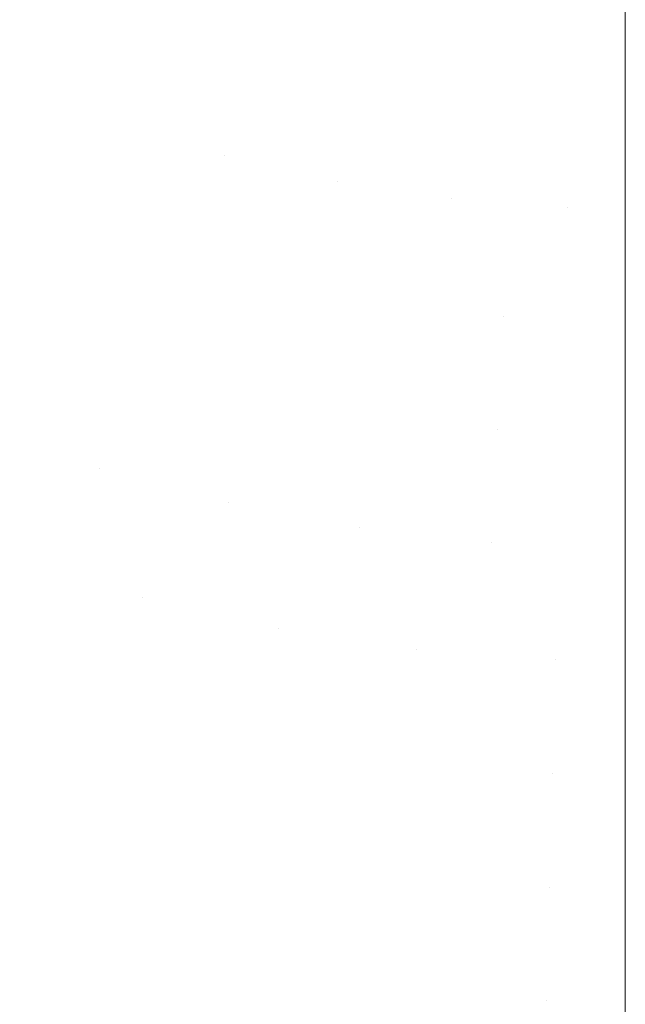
# Model space of a CAD drawing. Header units: centimetres. Extents: x -21.6 to 22.7, y 3.4 to 5.2.
# Tile 23 of 256: x -21.5142 to -21.5034, y 3.4462 to 3.4638. Entities that reach past the tile are written whole.
import ezdxf

# ---------------------------------------------------------------- set-up
doc = ezdxf.new("R2010")
doc.units = ezdxf.units.CM
doc.header["$LTSCALE"] = 2.54
doc.layers.add('Lucido design-1', color=7, linetype='Continuous')

# ---------------------------------------------------------------- blocks, each defined once
blk = doc.blocks.new('Gruppo-4-1')
at = {"color": 7, "linetype": 'Continuous', "lineweight": 9}
for points, invisible_edges in [([(-21.511156, 3.463579, -1872.222932), (-21.510749, 3.465505, -1872.222145), (-21.512502, 3.46611, -1872.222145), (-21.513006, 3.464217, -1872.222932)], 15), ([(-21.503423, 3.461944, -1872.223126), (-21.503423, 3.46601, -1872.221545), (-21.505281, 3.464473, -1872.222145), (-21.505384, 3.462489, -1872.222932)], 14), ([(-21.504404, 3.462434, -1873.008096), (-21.504353, 3.46442, -1873.008883), (-21.503423, 3.46601, -1873.009483), (-21.503423, 3.461944, -1873.007902)], 11), ([(22.630348, 3.461944, -1873.007902), (-21.503423, 3.461944, -1873.007902), (-21.503423, 3.46601, -1873.009483), (22.630348, 3.46601, -1873.009483)], 5), ([(-21.511631, 3.465792, -1873.008883), (-21.510749, 3.465505, -1873.008883), (-21.511156, 3.463579, -1873.008096), (-21.513006, 3.464217, -1873.008096)], 15), ([(-21.509262, 3.463074, -1872.222932), (-21.508955, 3.465027, -1872.222145), (-21.510749, 3.465505, -1872.222145), (-21.511156, 3.463579, -1872.222932)], 15), ([(-21.511156, 3.463579, -1873.008096), (-21.510749, 3.465505, -1873.008883), (-21.509857, 3.46525, -1873.008883), (-21.510214, 3.463309, -1873.008096)], 15), ([(-21.510214, 3.463309, -1873.008096), (-21.509857, 3.46525, -1873.008883), (-21.508955, 3.465027, -1873.008883), (-21.509262, 3.463074, -1873.008096)], 15), ([(-21.514803, 3.464983, -1872.222932), (-21.515405, 3.46312, -1872.223773), (-21.513513, 3.462314, -1872.223773), (-21.513006, 3.464217, -1872.222932)], 15), ([(-21.513006, 3.464217, -1873.008096), (-21.513513, 3.462314, -1873.007255), (-21.515405, 3.46312, -1873.007255), (-21.514803, 3.464983, -1873.008096)], 15), ([(-21.507334, 3.46271, -1872.222932), (-21.507129, 3.464682, -1872.222145), (-21.508955, 3.465027, -1872.222145), (-21.509262, 3.463074, -1872.222932)], 15), ([(-21.509262, 3.463074, -1873.008096), (-21.508955, 3.465027, -1873.008883), (-21.508045, 3.464837, -1873.008883), (-21.508302, 3.462874, -1873.008096)], 15), ([(-21.508302, 3.462874, -1873.008096), (-21.508045, 3.464837, -1873.008883), (-21.507129, 3.464682, -1873.008883), (-21.507334, 3.46271, -1873.008096)], 15), ([(-21.505384, 3.462489, -1872.222932), (-21.505281, 3.464473, -1872.222145), (-21.507129, 3.464682, -1872.222145), (-21.507334, 3.46271, -1872.222932)], 15), ([(-21.507334, 3.46271, -1873.008096), (-21.507129, 3.464682, -1873.008883), (-21.506207, 3.46456, -1873.008883), (-21.506362, 3.462581, -1873.008096)], 15), ([(-21.506362, 3.462581, -1873.008096), (-21.506207, 3.46456, -1873.008883), (-21.505281, 3.464473, -1873.008883), (-21.505384, 3.462489, -1873.008096)], 15), ([(-21.505384, 3.462489, -1873.008096), (-21.505281, 3.464473, -1873.008883), (-21.504353, 3.46442, -1873.008883), (-21.504404, 3.462434, -1873.008096)], 15), ([(-21.513006, 3.464217, -1872.222932), (-21.513513, 3.462314, -1872.223773), (-21.511565, 3.461641, -1872.223773), (-21.511156, 3.463579, -1872.222932)], 15), ([(-21.511156, 3.463579, -1873.008096), (-21.511565, 3.461641, -1873.007255), (-21.513513, 3.462314, -1873.007255), (-21.513006, 3.464217, -1873.008096)], 15), ([(-21.511156, 3.463579, -1872.222932), (-21.511565, 3.461641, -1872.223773), (-21.509571, 3.46111, -1872.223773), (-21.509262, 3.463074, -1872.222932)], 15), ([(-21.510214, 3.463309, -1873.008096), (-21.510573, 3.461358, -1873.007255), (-21.511565, 3.461641, -1873.007255), (-21.511156, 3.463579, -1873.008096)], 15), ([(-21.509262, 3.463074, -1873.008096), (-21.509571, 3.46111, -1873.007255), (-21.510573, 3.461358, -1873.007255), (-21.510214, 3.463309, -1873.008096)], 15), ([(-21.514022, 3.460401, -1872.224671), (-21.513513, 3.462314, -1872.223773), (-21.515405, 3.46312, -1872.223773), (-21.51601, 3.461248, -1872.224671)], 15), ([(-21.51601, 3.461248, -1873.006357), (-21.515405, 3.46312, -1873.007255), (-21.513513, 3.462314, -1873.007255), (-21.514022, 3.460401, -1873.006357)], 15), ([(-21.509262, 3.463074, -1872.222932), (-21.509571, 3.46111, -1872.223773), (-21.507541, 3.460726, -1872.223773), (-21.507334, 3.46271, -1872.222932)], 15), ([(-21.508302, 3.462874, -1873.008096), (-21.50856, 3.4609, -1873.007255), (-21.509571, 3.46111, -1873.007255), (-21.509262, 3.463074, -1873.008096)], 15), ([(-21.507334, 3.46271, -1873.008096), (-21.507541, 3.460726, -1873.007255), (-21.50856, 3.4609, -1873.007255), (-21.508302, 3.462874, -1873.008096)], 15), ([(-21.507334, 3.46271, -1872.222932), (-21.507541, 3.460726, -1872.223773), (-21.505488, 3.460494, -1872.223773), (-21.505384, 3.462489, -1872.222932)], 15), ([(-21.506362, 3.462581, -1873.008096), (-21.506517, 3.460591, -1873.007255), (-21.507541, 3.460726, -1873.007255), (-21.507334, 3.46271, -1873.008096)], 15), ([(-21.505384, 3.462489, -1873.008096), (-21.505488, 3.460494, -1873.007255), (-21.506517, 3.460591, -1873.007255), (-21.506362, 3.462581, -1873.008096)], 15), ([(-21.505384, 3.462489, -1872.222932), (-21.505488, 3.460494, -1872.223773), (-21.503423, 3.461944, -1872.223126)], 11), ([(-21.504404, 3.462434, -1873.008096), (-21.504456, 3.460436, -1873.007255), (-21.505488, 3.460494, -1873.007255), (-21.505384, 3.462489, -1873.008096)], 15), ([(-21.504456, 3.460436, -1873.007255), (-21.504404, 3.462434, -1873.008096), (-21.503423, 3.461944, -1873.007902)], 11), ([(-21.511976, 3.459695, -1872.224671), (-21.511565, 3.461641, -1872.223773), (-21.513513, 3.462314, -1872.223773), (-21.514022, 3.460401, -1872.224671)], 15), ([(-21.514022, 3.460401, -1873.006357), (-21.513513, 3.462314, -1873.007255), (-21.511565, 3.461641, -1873.007255), (-21.511976, 3.459695, -1873.006357)], 15), ([(-21.503423, 3.45795, -1872.224883), (-21.503423, 3.461944, -1872.223126), (-21.505488, 3.460494, -1872.223773), (-21.505592, 3.45849, -1872.224671)], 14), ([(-21.503423, 3.461944, -1873.007902), (-21.503423, 3.460426, -1873.007234), (-21.504456, 3.460436, -1873.007255)], 10), ([(22.630348, 3.461944, -1873.007902), (-21.503423, 3.458412, -1873.006348), (-21.503423, 3.460426, -1873.007234)], 9), ([(22.630348, 3.461944, -1873.007902), (22.630348, 3.45795, -1873.006145), (-21.503423, 3.45795, -1873.006145), (-21.503423, 3.458412, -1873.006348)], 10), ([(-21.503423, 3.460426, -1873.007234), (-21.503423, 3.461944, -1873.007902), (22.630348, 3.461944, -1873.007902)], 10), ([(-21.509881, 3.459137, -1872.224671), (-21.509571, 3.46111, -1872.223773), (-21.511565, 3.461641, -1872.223773), (-21.511976, 3.459695, -1872.224671)], 15), ([(-21.511976, 3.459695, -1873.006357), (-21.511565, 3.461641, -1873.007255), (-21.510573, 3.461358, -1873.007255)], 11), ([(-21.510573, 3.461358, -1873.007255), (-21.509571, 3.46111, -1873.007255), (-21.509881, 3.459137, -1873.006357), (-21.511976, 3.459695, -1873.006357)], 15), ([(-21.51601, 3.461248, -1872.224671), (-21.516617, 3.459368, -1872.225626), (-21.514533, 3.45848, -1872.225626), (-21.514022, 3.460401, -1872.224671)], 15), ([(-21.514022, 3.460401, -1873.006357), (-21.514533, 3.45848, -1873.005402), (-21.516617, 3.459368, -1873.005402), (-21.51601, 3.461248, -1873.006357)], 15), ([(-21.507749, 3.458734, -1872.224671), (-21.507541, 3.460726, -1872.223773), (-21.509571, 3.46111, -1872.223773), (-21.509881, 3.459137, -1872.224671)], 15), ([(-21.509881, 3.459137, -1873.006357), (-21.509571, 3.46111, -1873.007255), (-21.50856, 3.4609, -1873.007255)], 11), ([(-21.50856, 3.4609, -1873.007255), (-21.507541, 3.460726, -1873.007255), (-21.507749, 3.458734, -1873.006357), (-21.509881, 3.459137, -1873.006357)], 15), ([(-21.505592, 3.45849, -1872.224671), (-21.505488, 3.460494, -1872.223773), (-21.507541, 3.460726, -1872.223773), (-21.507749, 3.458734, -1872.224671)], 15), ([(-21.507749, 3.458734, -1873.006357), (-21.507541, 3.460726, -1873.007255), (-21.506517, 3.460591, -1873.007255)], 11), ([(-21.506517, 3.460591, -1873.007255), (-21.505488, 3.460494, -1873.007255), (-21.505592, 3.45849, -1873.006357), (-21.507749, 3.458734, -1873.006357)], 15), ([(-21.505592, 3.45849, -1873.006357), (-21.505488, 3.460494, -1873.007255), (-21.504456, 3.460436, -1873.007255)], 11), ([(-21.514022, 3.460401, -1872.224671), (-21.514533, 3.45848, -1872.225626), (-21.512388, 3.45774, -1872.225626), (-21.511976, 3.459695, -1872.224671)], 15), ([(-21.511976, 3.459695, -1873.006357), (-21.512388, 3.45774, -1873.005402), (-21.514533, 3.45848, -1873.005402), (-21.514022, 3.460401, -1873.006357)], 15), ([(-21.503423, 3.458412, -1873.006348), (-21.505592, 3.45849, -1873.006357), (-21.504456, 3.460436, -1873.007255)], 11), ([(-21.504456, 3.460436, -1873.007255), (-21.503423, 3.460426, -1873.007234), (-21.503423, 3.458412, -1873.006348)], 9), ([(-21.511976, 3.459695, -1872.224671), (-21.512388, 3.45774, -1872.225626), (-21.510192, 3.457155, -1872.225626), (-21.509881, 3.459137, -1872.224671)], 15), ([(-21.509881, 3.459137, -1873.006357), (-21.510192, 3.457155, -1873.005402), (-21.512388, 3.45774, -1873.005402), (-21.511976, 3.459695, -1873.006357)], 15), ([(-21.509881, 3.459137, -1872.224671), (-21.510192, 3.457155, -1872.225626), (-21.507958, 3.456733, -1872.225626), (-21.507749, 3.458734, -1872.224671)], 15), ([(-21.507749, 3.458734, -1873.006357), (-21.507958, 3.456733, -1873.005402), (-21.510192, 3.457155, -1873.005402), (-21.509881, 3.459137, -1873.006357)], 15), ([(-21.507749, 3.458734, -1872.224671), (-21.507958, 3.456733, -1872.225626), (-21.505697, 3.456477, -1872.225626), (-21.505592, 3.45849, -1872.224671)], 15), ([(-21.505592, 3.45849, -1873.006357), (-21.505697, 3.456477, -1873.005402), (-21.507958, 3.456733, -1873.005402), (-21.507749, 3.458734, -1873.006357)], 15), ([(-21.512802, 3.45578, -1872.226641), (-21.512388, 3.45774, -1872.225626), (-21.514533, 3.45848, -1872.225626), (-21.515046, 3.456554, -1872.226641)], 15), ([(-21.515046, 3.456554, -1873.004387), (-21.514533, 3.45848, -1873.005402), (-21.512388, 3.45774, -1873.005402), (-21.512802, 3.45578, -1873.004387)], 15), ([(-21.505592, 3.45849, -1872.224671), (-21.505697, 3.456477, -1872.225626), (-21.503423, 3.45795, -1872.224883)], 11), ([(-21.503423, 3.45795, -1873.006145), (-21.505697, 3.456477, -1873.005402), (-21.505592, 3.45849, -1873.006357)], 11), ([(-21.505592, 3.45849, -1873.006357), (-21.503423, 3.458412, -1873.006348), (-21.503423, 3.45795, -1873.006145)], 9), ([(-21.503423, 3.454372, -1872.226648), (-21.503423, 3.45795, -1872.224883), (-21.505697, 3.456477, -1872.225626)], 10), ([(-21.505697, 3.456477, -1873.005402), (-21.503423, 3.45795, -1873.006145), (-21.503423, 3.454372, -1873.00438)], 9), ([(-21.503423, 3.454372, -1873.00438), (-21.503423, 3.45795, -1873.006145), (22.630348, 3.45795, -1873.006145), (22.630348, 3.454372, -1873.00438)], 10), ([(-21.510505, 3.455168, -1872.226641), (-21.510192, 3.457155, -1872.225626), (-21.512388, 3.45774, -1872.225626), (-21.512802, 3.45578, -1872.226641)], 15), ([(-21.512802, 3.45578, -1873.004387), (-21.512388, 3.45774, -1873.005402), (-21.510192, 3.457155, -1873.005402), (-21.510505, 3.455168, -1873.004387)], 15), ([(-21.508167, 3.454726, -1872.226641), (-21.507958, 3.456733, -1872.225626), (-21.510192, 3.457155, -1872.225626), (-21.510505, 3.455168, -1872.226641)], 15), ([(-21.510505, 3.455168, -1873.004387), (-21.510192, 3.457155, -1873.005402), (-21.507958, 3.456733, -1873.005402), (-21.508167, 3.454726, -1873.004387)], 15), ([(-21.505802, 3.454458, -1872.226641), (-21.505697, 3.456477, -1872.225626), (-21.507958, 3.456733, -1872.225626), (-21.508167, 3.454726, -1872.226641)], 15), ([(-21.508167, 3.454726, -1873.004387), (-21.507958, 3.456733, -1873.005402), (-21.505697, 3.456477, -1873.005402), (-21.505802, 3.454458, -1873.004387)], 15), ([(-21.512802, 3.45578, -1872.226641), (-21.515046, 3.456554, -1872.226641), (-21.51556, 3.454624, -1872.227716), (-21.514396, 3.454199, -1872.227716)], 15), ([(-21.514396, 3.454199, -1873.003312), (-21.51556, 3.454624, -1873.003312), (-21.515046, 3.456554, -1873.004387), (-21.512802, 3.45578, -1873.004387)], 15), ([(-21.505697, 3.456477, -1872.225626), (-21.505802, 3.454458, -1872.226641), (-21.503423, 3.454372, -1872.226648)], 11), ([(-21.503423, 3.454372, -1873.00438), (-21.505802, 3.454458, -1873.004387), (-21.505697, 3.456477, -1873.005402)], 11), ([(-21.514396, 3.454199, -1872.227716), (-21.513217, 3.453815, -1872.227716), (-21.512802, 3.45578, -1872.226641)], 11), ([(-21.512802, 3.45578, -1873.004387), (-21.513217, 3.453815, -1873.003312), (-21.514396, 3.454199, -1873.003312)], 11), ([(-21.510505, 3.455168, -1872.226641), (-21.512802, 3.45578, -1872.226641), (-21.513217, 3.453815, -1872.227716), (-21.512023, 3.453474, -1872.227716)], 15), ([(-21.512023, 3.453474, -1873.003312), (-21.513217, 3.453815, -1873.003312), (-21.512802, 3.45578, -1873.004387), (-21.510505, 3.455168, -1873.004387)], 15), ([(-21.512023, 3.453474, -1872.227716), (-21.510818, 3.453176, -1872.227716), (-21.510505, 3.455168, -1872.226641)], 11), ([(-21.510505, 3.455168, -1873.004387), (-21.510818, 3.453176, -1873.003312), (-21.512023, 3.453474, -1873.003312)], 11), ([(-21.508167, 3.454726, -1872.226641), (-21.510505, 3.455168, -1872.226641), (-21.510818, 3.453176, -1872.227716), (-21.509602, 3.452923, -1872.227716)], 15), ([(-21.509602, 3.452923, -1873.003312), (-21.510818, 3.453176, -1873.003312), (-21.510505, 3.455168, -1873.004387), (-21.508167, 3.454726, -1873.004387)], 15), ([(-21.509602, 3.452923, -1872.227716), (-21.508377, 3.452714, -1872.227716), (-21.508167, 3.454726, -1872.226641)], 11), ([(-21.508167, 3.454726, -1873.004387), (-21.508377, 3.452714, -1873.003312), (-21.509602, 3.452923, -1873.003312)], 11), ([(-21.505802, 3.454458, -1872.226641), (-21.508167, 3.454726, -1872.226641), (-21.508377, 3.452714, -1872.227716), (-21.507145, 3.452552, -1872.227716)], 15), ([(-21.507145, 3.452552, -1873.003312), (-21.508377, 3.452714, -1873.003312), (-21.508167, 3.454726, -1873.004387), (-21.505802, 3.454458, -1873.004387)], 15), ([(-21.507145, 3.452552, -1872.227716), (-21.505907, 3.452435, -1872.227716), (-21.505802, 3.454458, -1872.226641)], 11), ([(-21.505802, 3.454458, -1873.004387), (-21.505907, 3.452435, -1873.003312), (-21.507145, 3.452552, -1873.003312)], 11), ([(-21.505802, 3.454458, -1872.226641), (-21.505907, 3.452435, -1872.227716), (-21.504666, 3.452365, -1872.227716)], 11), ([(-21.504666, 3.452365, -1873.003312), (-21.505907, 3.452435, -1873.003312), (-21.505802, 3.454458, -1873.004387)], 11), ([(-21.503423, 3.454037, -1872.226813), (-21.505802, 3.454458, -1872.226641), (-21.504666, 3.452365, -1872.227716)], 11), ([(-21.503423, 3.454037, -1872.226813), (-21.503423, 3.454372, -1872.226648), (-21.505802, 3.454458, -1872.226641)], 10), ([(-21.504666, 3.452365, -1873.003312), (-21.505802, 3.454458, -1873.004387), (-21.503423, 3.454037, -1873.004215)], 11), ([(-21.505802, 3.454458, -1873.004387), (-21.503423, 3.454372, -1873.00438), (-21.503423, 3.454037, -1873.004215)], 9), ([(22.630348, 3.454372, -1873.00438), (22.630348, 3.454037, -1873.004215), (-21.503423, 3.454037, -1873.004215), (-21.503423, 3.454372, -1873.00438)], 10), ([(-21.514861, 3.452248, -1872.228853), (-21.513632, 3.451848, -1872.228853), (-21.513217, 3.453815, -1872.227716), (-21.514396, 3.454199, -1872.227716)], 15), ([(-21.514396, 3.454199, -1873.003312), (-21.513217, 3.453815, -1873.003312), (-21.513632, 3.451848, -1873.002175), (-21.514861, 3.452248, -1873.002175)], 15), ([(-21.504666, 3.452365, -1872.227716), (-21.503423, 3.452353, -1872.227737), (-21.503423, 3.454037, -1872.226813)], 9), ([(-21.503423, 3.454037, -1873.004215), (-21.503423, 3.452353, -1873.003291), (-21.504666, 3.452365, -1873.003312)], 10), ([(22.630348, 3.452353, -1872.227737), (22.630348, 3.454037, -1872.226813), (-21.503423, 3.454037, -1872.226813), (-21.503423, 3.452353, -1872.227737)], 10), ([(-21.503423, 3.452353, -1873.003291), (-21.503423, 3.454037, -1873.004215), (22.630348, 3.454037, -1873.004215), (22.630348, 3.452353, -1873.003291)], 10), ([(-21.512023, 3.453474, -1872.227716), (-21.513217, 3.453815, -1872.227716), (-21.513632, 3.451848, -1872.228853), (-21.512388, 3.451492, -1872.228853)], 15), ([(-21.512388, 3.451492, -1873.002175), (-21.513632, 3.451848, -1873.002175), (-21.513217, 3.453815, -1873.003312), (-21.512023, 3.453474, -1873.003312)], 15), ([(-21.512388, 3.451492, -1872.228853), (-21.511131, 3.451182, -1872.228853), (-21.510818, 3.453176, -1872.227716), (-21.512023, 3.453474, -1872.227716)], 15), ([(-21.512023, 3.453474, -1873.003312), (-21.510818, 3.453176, -1873.003312), (-21.511131, 3.451182, -1873.002175), (-21.512388, 3.451492, -1873.002175)], 15), ([(-21.509602, 3.452923, -1872.227716), (-21.510818, 3.453176, -1872.227716), (-21.511131, 3.451182, -1872.228853), (-21.509864, 3.450918, -1872.228853)], 15), ([(-21.509864, 3.450918, -1873.002175), (-21.511131, 3.451182, -1873.002175), (-21.510818, 3.453176, -1873.003312), (-21.509602, 3.452923, -1873.003312)], 15), ([(-21.509864, 3.450918, -1872.228853), (-21.508587, 3.450701, -1872.228853), (-21.508377, 3.452714, -1872.227716), (-21.509602, 3.452923, -1872.227716)], 15), ([(-21.509602, 3.452923, -1873.003312), (-21.508377, 3.452714, -1873.003312), (-21.508587, 3.450701, -1873.002175), (-21.509864, 3.450918, -1873.002175)], 15), ([(-21.507145, 3.452552, -1872.227716), (-21.508377, 3.452714, -1872.227716), (-21.508587, 3.450701, -1872.228853), (-21.507303, 3.450531, -1872.228853)], 15), ([(-21.507303, 3.450531, -1873.002175), (-21.508587, 3.450701, -1873.002175), (-21.508377, 3.452714, -1873.003312), (-21.507145, 3.452552, -1873.003312)], 15), ([(-21.507303, 3.450531, -1872.228853), (-21.506013, 3.45041, -1872.228853), (-21.505907, 3.452435, -1872.227716), (-21.507145, 3.452552, -1872.227716)], 15), ([(-21.507145, 3.452552, -1873.003312), (-21.505907, 3.452435, -1873.003312), (-21.506013, 3.45041, -1873.002175), (-21.507303, 3.450531, -1873.002175)], 15), ([(-21.504666, 3.452365, -1872.227716), (-21.505907, 3.452435, -1872.227716), (-21.506013, 3.45041, -1872.228853), (-21.504719, 3.450337, -1872.228853)], 15), ([(-21.504719, 3.450337, -1873.002175), (-21.506013, 3.45041, -1873.002175), (-21.505907, 3.452435, -1873.003312), (-21.504666, 3.452365, -1873.003312)], 15), ([(-21.515326, 3.450297, -1872.230054), (-21.514047, 3.449881, -1872.230054), (-21.513632, 3.451848, -1872.228853), (-21.514861, 3.452248, -1872.228853)], 15), ([(-21.514861, 3.452248, -1873.002175), (-21.513632, 3.451848, -1873.002175), (-21.514047, 3.449881, -1873.000974), (-21.515326, 3.450297, -1873.000974)], 15), ([(-21.503423, 3.452353, -1872.227737), (-21.504666, 3.452365, -1872.227716), (-21.504719, 3.450337, -1872.228853)], 11), ([(-21.504719, 3.450337, -1873.002175), (-21.504666, 3.452365, -1873.003312), (-21.503423, 3.452353, -1873.003291)], 11), ([(-21.504719, 3.450337, -1872.228853), (-21.503423, 3.450212, -1872.228911), (-21.503423, 3.452353, -1872.227737)], 9), ([(-21.503423, 3.452353, -1873.003291), (-21.503423, 3.450212, -1873.002117), (-21.504719, 3.450337, -1873.002175)], 10), ([(-21.503423, 3.452353, -1872.227737), (-21.503423, 3.450212, -1872.228911), (22.630348, 3.450212, -1872.228911), (22.630348, 3.452353, -1872.227737)], 10), ([(22.630348, 3.452353, -1873.003291), (22.630348, 3.450212, -1873.002117), (-21.503423, 3.450212, -1873.002117), (-21.503423, 3.452353, -1873.003291)], 10), ([(-21.512388, 3.451492, -1872.228853), (-21.513632, 3.451848, -1872.228853), (-21.514047, 3.449881, -1872.230054), (-21.512753, 3.449511, -1872.230054)], 15), ([(-21.512753, 3.449511, -1873.000974), (-21.514047, 3.449881, -1873.000974), (-21.513632, 3.451848, -1873.002175), (-21.512388, 3.451492, -1873.002175)], 15), ([(-21.512753, 3.449511, -1872.230054), (-21.511445, 3.449188, -1872.230054), (-21.511131, 3.451182, -1872.228853), (-21.512388, 3.451492, -1872.228853)], 15), ([(-21.512388, 3.451492, -1873.002175), (-21.511131, 3.451182, -1873.002175), (-21.511445, 3.449188, -1873.000974), (-21.512753, 3.449511, -1873.000974)], 15), ([(-21.509864, 3.450918, -1872.228853), (-21.511131, 3.451182, -1872.228853), (-21.511445, 3.449188, -1872.230054), (-21.510126, 3.448913, -1872.230054)], 15), ([(-21.510126, 3.448913, -1873.000974), (-21.511445, 3.449188, -1873.000974), (-21.511131, 3.451182, -1873.002175), (-21.509864, 3.450918, -1873.002175)], 15), ([(-21.510126, 3.448913, -1872.230054), (-21.508797, 3.448687, -1872.230054), (-21.508587, 3.450701, -1872.228853), (-21.509864, 3.450918, -1872.228853)], 15), ([(-21.509864, 3.450918, -1873.002175), (-21.508587, 3.450701, -1873.002175), (-21.508797, 3.448687, -1873.000974), (-21.510126, 3.448913, -1873.000974)], 15), ([(-21.507303, 3.450531, -1872.228853), (-21.508587, 3.450701, -1872.228853), (-21.508797, 3.448687, -1872.230054), (-21.50746, 3.448511, -1872.230054)], 15), ([(-21.50746, 3.448511, -1873.000974), (-21.508797, 3.448687, -1873.000974), (-21.508587, 3.450701, -1873.002175), (-21.507303, 3.450531, -1873.002175)], 15), ([(-21.50746, 3.448511, -1872.230054), (-21.506118, 3.448385, -1872.230054), (-21.506013, 3.45041, -1872.228853), (-21.507303, 3.450531, -1872.228853)], 15), ([(-21.507303, 3.450531, -1873.002175), (-21.506013, 3.45041, -1873.002175), (-21.506118, 3.448385, -1873.000974), (-21.50746, 3.448511, -1873.000974)], 15), ([(-21.515791, 3.448349, -1872.231319), (-21.514462, 3.447916, -1872.231319), (-21.514047, 3.449881, -1872.230054), (-21.515326, 3.450297, -1872.230054)], 15), ([(-21.515326, 3.450297, -1873.000974), (-21.514047, 3.449881, -1873.000974), (-21.514462, 3.447916, -1872.999709), (-21.515791, 3.448349, -1872.999709)], 15), ([(-21.504719, 3.450337, -1872.228853), (-21.506013, 3.45041, -1872.228853), (-21.506118, 3.448385, -1872.230054), (-21.504771, 3.448309, -1872.230054)], 15), ([(-21.504771, 3.448309, -1873.000974), (-21.506118, 3.448385, -1873.000974), (-21.506013, 3.45041, -1873.002175), (-21.504719, 3.450337, -1873.002175)], 15), ([(-21.503423, 3.450212, -1872.228911), (-21.504719, 3.450337, -1872.228853), (-21.504771, 3.448309, -1872.230054)], 11), ([(-21.504771, 3.448309, -1873.000974), (-21.504719, 3.450337, -1873.002175), (-21.503423, 3.450212, -1873.002117)], 11), ([(-21.504771, 3.448309, -1872.230054), (-21.503423, 3.446482, -1872.231175), (-21.503423, 3.450212, -1872.228911)], 9), ([(-21.503423, 3.450212, -1873.002117), (-21.503423, 3.446482, -1872.999853), (-21.504771, 3.448309, -1873.000974)], 10), ([(22.630348, 3.446482, -1872.999853), (-21.503423, 3.446482, -1872.999853), (-21.503423, 3.450212, -1873.002117), (22.630348, 3.450212, -1873.002117)], 5), ([(-21.512753, 3.449511, -1872.230054), (-21.514047, 3.449881, -1872.230054), (-21.514462, 3.447916, -1872.231319), (-21.513117, 3.447532, -1872.231319)], 15), ([(-21.513117, 3.447532, -1872.999709), (-21.514462, 3.447916, -1872.999709), (-21.514047, 3.449881, -1873.000974), (-21.512753, 3.449511, -1873.000974)], 15), ([(-21.513117, 3.447532, -1872.231319), (-21.511758, 3.447196, -1872.231319), (-21.511445, 3.449188, -1872.230054), (-21.512753, 3.449511, -1872.230054)], 15), ([(-21.512753, 3.449511, -1873.000974), (-21.511445, 3.449188, -1873.000974), (-21.511758, 3.447196, -1872.999709), (-21.513117, 3.447532, -1872.999709)], 15), ([(-21.510126, 3.448913, -1872.230054), (-21.511445, 3.449188, -1872.230054), (-21.511758, 3.447196, -1872.231319), (-21.510388, 3.446911, -1872.231319)], 15), ([(-21.510388, 3.446911, -1872.999709), (-21.511758, 3.447196, -1872.999709), (-21.511445, 3.449188, -1873.000974), (-21.510126, 3.448913, -1873.000974)], 15), ([(-21.510388, 3.446911, -1872.231319), (-21.509007, 3.446676, -1872.231319), (-21.508797, 3.448687, -1872.230054), (-21.510126, 3.448913, -1872.230054)], 15), ([(-21.510126, 3.448913, -1873.000974), (-21.508797, 3.448687, -1873.000974), (-21.509007, 3.446676, -1872.999709), (-21.510388, 3.446911, -1872.999709)], 15), ([(-21.50746, 3.448511, -1872.230054), (-21.508797, 3.448687, -1872.230054), (-21.509007, 3.446676, -1872.231319), (-21.507618, 3.446493, -1872.231319)], 15), ([(-21.507618, 3.446493, -1872.999709), (-21.509007, 3.446676, -1872.999709), (-21.508797, 3.448687, -1873.000974), (-21.50746, 3.448511, -1873.000974)], 15), ([(-21.507618, 3.446493, -1872.231319), (-21.506223, 3.446361, -1872.231319), (-21.506118, 3.448385, -1872.230054), (-21.50746, 3.448511, -1872.230054)], 15), ([(-21.50746, 3.448511, -1873.000974), (-21.506118, 3.448385, -1873.000974), (-21.506223, 3.446361, -1872.999709), (-21.507618, 3.446493, -1872.999709)], 15), ([(-21.504771, 3.448309, -1872.230054), (-21.506118, 3.448385, -1872.230054), (-21.506223, 3.446361, -1872.231319), (-21.504824, 3.446282, -1872.231319)], 15), ([(-21.504824, 3.446282, -1872.999709), (-21.506223, 3.446361, -1872.999709), (-21.506118, 3.448385, -1873.000974), (-21.504771, 3.448309, -1873.000974)], 15), ([(-21.504824, 3.446282, -1872.231319), (-21.503423, 3.446482, -1872.231175), (-21.504771, 3.448309, -1872.230054)], 11), ([(-21.504771, 3.448309, -1873.000974), (-21.503423, 3.446482, -1872.999853), (-21.504824, 3.446282, -1872.999709)], 11), ([(-21.513117, 3.447532, -1872.231319), (-21.514462, 3.447916, -1872.231319), (-21.514876, 3.445956, -1872.23265), (-21.51348, 3.445557, -1872.23265)], 15), ([(-21.51348, 3.445557, -1872.998378), (-21.514876, 3.445956, -1872.998378), (-21.514462, 3.447916, -1872.999709), (-21.513117, 3.447532, -1872.999709)], 15), ([(-21.51348, 3.445557, -1872.23265), (-21.512071, 3.445209, -1872.23265), (-21.511758, 3.447196, -1872.231319), (-21.513117, 3.447532, -1872.231319)], 15), ([(-21.513117, 3.447532, -1872.999709), (-21.511758, 3.447196, -1872.999709), (-21.512071, 3.445209, -1872.998378), (-21.51348, 3.445557, -1872.998378)], 15), ([(-21.510388, 3.446911, -1872.231319), (-21.511758, 3.447196, -1872.231319), (-21.512071, 3.445209, -1872.23265), (-21.510649, 3.444913, -1872.23265)], 15), ([(-21.510649, 3.444913, -1872.998378), (-21.512071, 3.445209, -1872.998378), (-21.511758, 3.447196, -1872.999709), (-21.510388, 3.446911, -1872.999709)], 15), ([(-21.510649, 3.444913, -1872.23265), (-21.509216, 3.444669, -1872.23265), (-21.509007, 3.446676, -1872.231319), (-21.510388, 3.446911, -1872.231319)], 15), ([(-21.510388, 3.446911, -1872.999709), (-21.509007, 3.446676, -1872.999709), (-21.509216, 3.444669, -1872.998378), (-21.510649, 3.444913, -1872.998378)], 15), ([(-21.507618, 3.446493, -1872.231319), (-21.509007, 3.446676, -1872.231319), (-21.509216, 3.444669, -1872.23265), (-21.507775, 3.444479, -1872.23265)], 15), ([(-21.507775, 3.444479, -1872.998378), (-21.509216, 3.444669, -1872.998378), (-21.509007, 3.446676, -1872.999709), (-21.507618, 3.446493, -1872.999709)], 15), ([(-21.507775, 3.444479, -1872.23265), (-21.506328, 3.444343, -1872.23265), (-21.506223, 3.446361, -1872.231319), (-21.507618, 3.446493, -1872.231319)], 15), ([(-21.507618, 3.446493, -1872.999709), (-21.506223, 3.446361, -1872.999709), (-21.506328, 3.444343, -1872.998378), (-21.507775, 3.444479, -1872.998378)], 15), ([(-21.503423, 3.446482, -1872.231175), (-21.504824, 3.446282, -1872.231319), (-21.504877, 3.444261, -1872.23265)], 11), ([(-21.504877, 3.444261, -1872.23265), (-21.503423, 3.442854, -1872.233599), (-21.503423, 3.446482, -1872.231175)], 9), ([(-21.503423, 3.446482, -1872.999853), (-21.503423, 3.442854, -1872.997429), (-21.504877, 3.444261, -1872.998378)], 10), ([(-21.504877, 3.444261, -1872.998378), (-21.504824, 3.446282, -1872.999709), (-21.503423, 3.446482, -1872.999853)], 11), ([(22.630348, 3.442854, -1872.997429), (-21.503423, 3.442854, -1872.997429), (-21.503423, 3.446482, -1872.999853), (22.630348, 3.446482, -1872.999853)], 5), ([(-21.504824, 3.446282, -1872.231319), (-21.506223, 3.446361, -1872.231319), (-21.506328, 3.444343, -1872.23265), (-21.504877, 3.444261, -1872.23265)], 15), ([(-21.504877, 3.444261, -1872.998378), (-21.506328, 3.444343, -1872.998378), (-21.506223, 3.446361, -1872.999709), (-21.504824, 3.446282, -1872.999709)], 15)]:
    blk.add_3dface(points, dxfattribs=dict(at, invisible_edges=invisible_edges))
blk = doc.blocks.new('Gruppo-5-1')
at = {"color": 7}
blk.add_blockref('Gruppo-4-1', (0, 0), dxfattribs=at)

msp = doc.modelspace()

# ---------------------------------------------------------------- block references
at = {"layer": 'Lucido design-1', "color": 7}
msp.add_blockref('Gruppo-5-1', (0, 0), dxfattribs=at)

doc.saveas('drawing.dxf')
